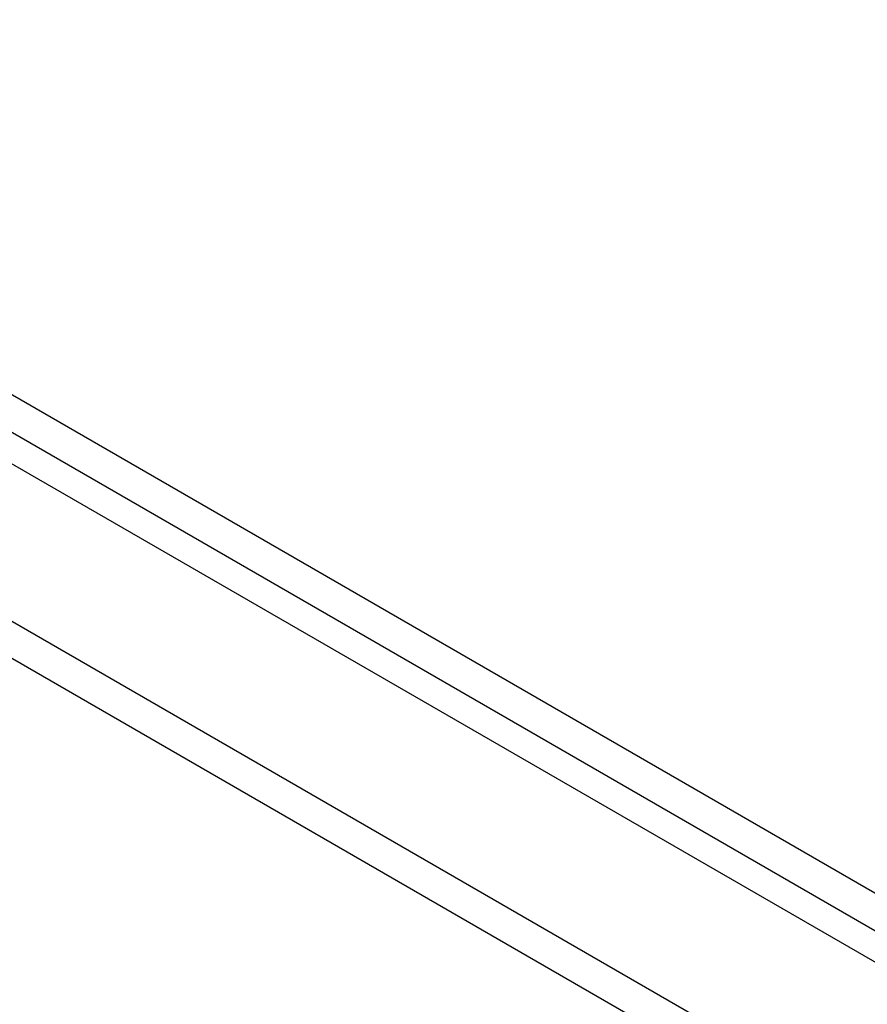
# Model space of a CAD drawing. Header units: inches. Extents: x 17 to 386, y 34 to 183.
# Tile 72 of 95: x 330.89 to 334.56, y 172.71 to 176.98. Entities that reach past the tile are written whole.
import ezdxf

# ---------------------------------------------------------------- set-up
doc = ezdxf.new("R2010")
doc.units = ezdxf.units.IN
doc.header["$MEASUREMENT"] = 0
doc.layers.add('Visible Edges(ANSI)', color=7, linetype='Continuous', lineweight=25)
doc.layers.add('Visible Tangent Edges(ANSI)', color=7, linetype='Continuous', lineweight=25)

msp = doc.modelspace()

# ---------------------------------------------------------------- linework, layer by layer
at = {"layer": 'Visible Edges(ANSI)'}
msp.add_line((327.9099, 176.7567), (378.5423, 147.524), dxfattribs=at)
at = {"layer": 'Visible Tangent Edges(ANSI)'}
for p, q in [((378.8131, 147.6656), (328.0414, 176.9786)), ((327.9714, 176.8574), (378.7431, 147.5444)), ((327.3195, 176.4158), (377.9518, 147.1832)), ((377.8818, 147.0619), (327.2495, 176.2945))]:
    msp.add_line(p, q, dxfattribs=at)

doc.saveas('drawing.dxf')
